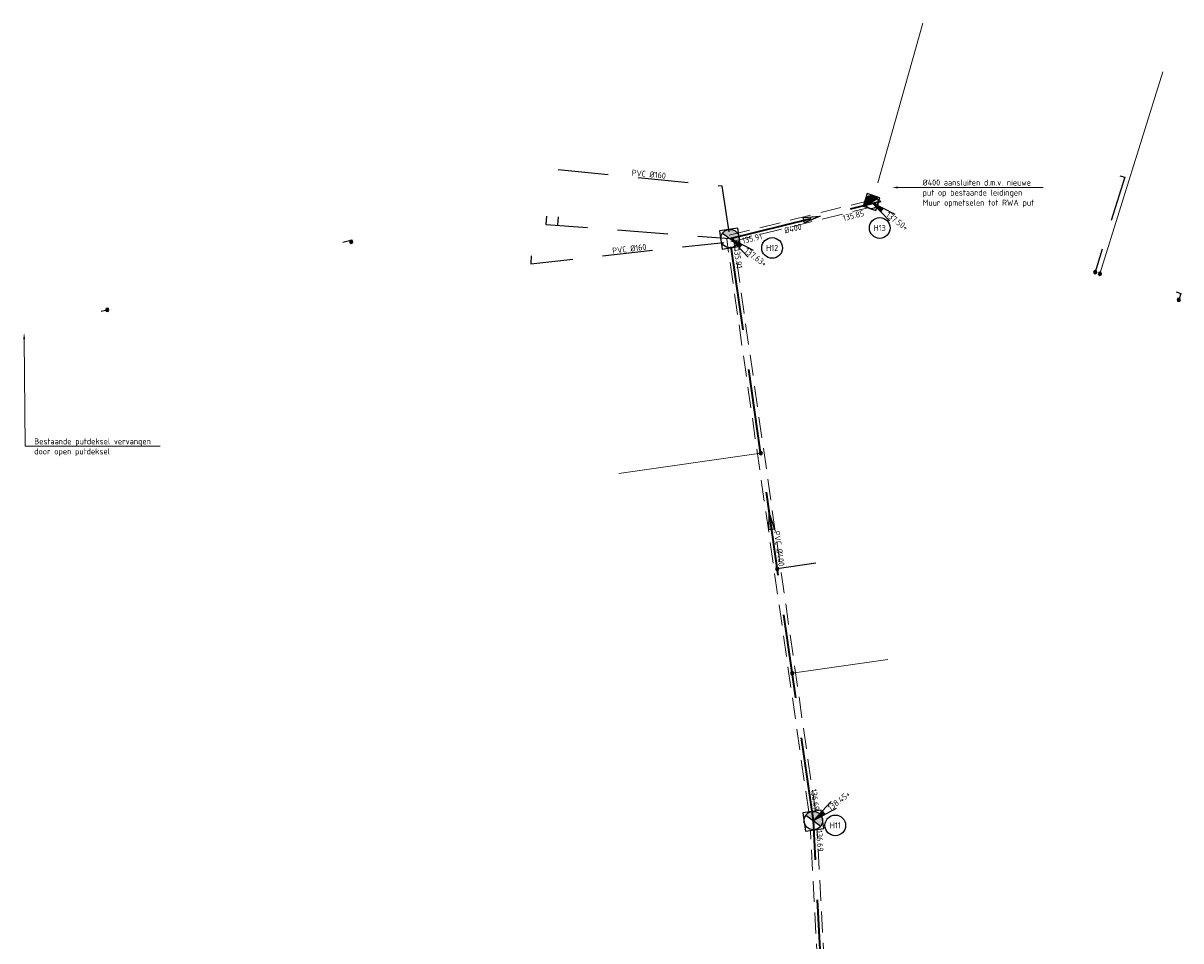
# Model space of a CAD drawing. Header units: metres. Extents: x 191795 to 192584, y 309727 to 309939.
# Tile 9 of 14: x 192010 to 192079, y 309782 to 309836. Entities that reach past the tile are written whole.
import ezdxf
from ezdxf import colors
from ezdxf.entities.mleader import LeaderData, LeaderLine
from ezdxf.enums import TextEntityAlignment as Align
from ezdxf.math import Vec2, Vec3

# ---------------------------------------------------------------- set-up
doc = ezdxf.new("R2010")
doc.units = ezdxf.units.M
for name, pattern in [('DASHED2', [0.375, 0.25, -0.125]), ('RI-HWA-SO', [7.4, 5, -2.4]), ('RI-HWA_AANSLUITLEIDING-SO', [4.8, 3, -1.8])]:
    doc.linetypes.add(name, pattern=pattern)
for name, color, linetype, lineweight in [('B-WE-RI-HWA_PERCEELAANSLUITLEIDING-O', 150, 'Continuous', 18), ('N-WE-RI-HWA-T18', 7, 'Continuous', 18), ('N-WE-RI-HWA_BOB-T18', 7, 'Continuous', 18), ('N-WE-RI-HWA_HULPSTUK-S-200', 150, 'Continuous', 25), ('N-WE-RI-HWA_KOLKAANSLUITLEIDING-G', 150, 'RI-HWA_AANSLUITLEIDING-SO', 25), ('N-WE-RI-HWA_KOLKAANSLUITLEIDING_PVC-T18', 7, 'Continuous', 18), ('N-WE-RI-HWA_PUTDEKSELNIVEAU-S-200', 7, 'Continuous', 25), ('N-WE-RI-HWA_PUTNUMMER-S-200', 7, 'Continuous', 25), ('N-WE-RI-HWA_RIOOLLEIDING-PVC-DIKTE-G', 150, 'DASHED2', 9), ('N-WE-RI-HWA_RIOOLLEIDING_PVC-G', 150, 'RI-HWA-SO', 35), ('N-WE-RI-HWA_RIOOLPUT_BETON-S-200', 150, 'Continuous', 25), ('N-WE-RI-HWA_STROMINGSRICHTING-S-200', 7, 'Continuous', 25), ('X-XX-AL-AANPIJLING-S', 6, 'Continuous', 5)]:
    doc.layers.add(name, color=color, linetype=linetype, lineweight=lineweight)
doc.styles.add('NLCS-ISO', font='NLCS-ISO.ttf')
doc.styles.add('NLCS-ISO-M200-T18', font='NLCS-ISO.ttf', dxfattribs={"height": 0.36})

# ---------------------------------------------------------------- blocks, each defined once
blk = doc.blocks.new('SRI-PUT_BETON-SO')
h = blk.add_hatch(color=256)
h.dxf.hatch_style = 1
h.paths.add_polyline_path([(1.41, 1.41, 0.668179), (-2, 0, 0.198912), (-1.41, -1.41)])
blk.add_line((-1.41, -1.41), (1.41, 1.41))
blk.add_lwpolyline([(-2, -2), (2, -2), (2, 2), (-2, 2)], close=True)
blk.add_circle((0, 0), 2)
blk = doc.blocks.new('SRI-STROOMRICHTING-SO')
blk.add_hatch(color=256).paths.add_polyline_path([(2.5, 0), (-2.5, -0.83), (-2.5, 0.83)])
at = {"flags": 128}
blk.add_lwpolyline([(2.5, 0), (-2.5, -0.83), (-2.5, 0.83)], close=True, dxfattribs=at)
blk = doc.blocks.new('SRI-HULP_INLAAT_160MM-SO')
h = blk.add_hatch(color=256)
h.dxf.hatch_style = 1
h.paths.add_polyline_path([(0, 0.71), (0, 0), (0.71, 0, 0.414214)])
h.paths.add_polyline_path([(0, 0), (-0.71, 0, 0.414214), (0, -0.71)])
for p, q in [((-0.71, 0), (0.71, 0)), ((0, 0.71), (0, -0.71))]:
    blk.add_line(p, q)
for radius in [1, 0.71]:
    blk.add_circle((0, 0), radius)
blk = doc.blocks.new('SRI-PUTNUMMER-SO')
blk.add_circle((0, 0), 3.09)
at = {"style": 'NLCS-ISO'}
blk.add_attdef('PUTNR', text='', height=1.8, dxfattribs=at).set_placement((0, 0), align=Align.MIDDLE_CENTER)
blk = doc.blocks.new('SRI-PUTDEKSELHOOGTE-SO')
h = blk.add_hatch(color=256)
h.dxf.hatch_style = 1
h.paths.add_polyline_path([(3.02, 2.49), (0, 0), (3.66, 1.37)])
for p, q in [((0, 0), (6.04, 4.97)), ((0, 0), (7.32, 2.74)), ((3.02, 2.49), (3.66, 1.37))]:
    blk.add_line(p, q)
at = {"style": 'NLCS-ISO'}
blk.add_attdef('PUTHGT', text='', height=1.8, rotation=30, dxfattribs=at).set_placement((5.02, 2.93), align=Align.MIDDLE_LEFT)

msp = doc.modelspace()

# ---------------------------------------------------------------- linework, layer by layer
at = {"layer": 'B-WE-RI-HWA_PERCEELAANSLUITLEIDING-O', "flags": 128}
for points in [[(192063.481, 309836.48), (192060.789, 309826.946)], [(192074.061, 309821.527), (192077.806, 309833.575)], [(192045.331, 309809.606), (192053.805, 309810.82)], [(192061.396, 309798.491), (192055.687, 309797.674)]]:
    msp.add_lwpolyline(points, dxfattribs=at)
at = {"layer": 'N-WE-RI-HWA_KOLKAANSLUITLEIDING-G', "flags": 128}
for points in [[(192051.912, 309824.02), (192051.501, 309826.742), (192041.693, 309827.722), (192041.69, 309827.598)], [(192075.25, 309827.373), (192075.537, 309827.286), (192073.776, 309821.621)], [(192041.009, 309824.964), (192040.973, 309824.465), (192051.972, 309823.624)], [(192041.7, 309824.914), (192041.664, 309824.415)], [(192028.85, 309823.412), (192029.328, 309823.528), (192029.355, 309823.432)], [(192040.089, 309822.595), (192040.072, 309822.115), (192051.602, 309823.395)], [(192078.606, 309820.437), (192078.889, 309820.337), (192078.766, 309819.966)], [(192014.428, 309819.287), (192014.784, 309819.369)], [(192057.09, 309804.242), (192054.795, 309803.905)]]:
    msp.add_lwpolyline(points, dxfattribs=at)
at = {"layer": 'N-WE-RI-HWA_RIOOLLEIDING-PVC-DIKTE-G', "ltscale": 5}
for p, q in [((192051.924, 309823.818), (192060.004, 309825.82)), ((192052.02, 309823.43), (192060.197, 309825.456)), ((192057.065, 309789.457), (192052.17, 309823.653)), ((192056.67, 309789.397), (192051.774, 309823.596)), ((192059.945, 309735.403), (192057.173, 309788.361)), ((192059.548, 309735.343), (192056.776, 309788.301))]:
    msp.add_line(p, q, dxfattribs=at)
at = {"layer": 'N-WE-RI-HWA_RIOOLLEIDING_PVC-G'}
for p, q in [((192051.972, 309823.624), (192060.998, 309825.861)), ((192056.946, 309788.883), (192051.972, 309823.624)), ((192059.775, 309734.821), (192056.946, 309788.883))]:
    msp.add_line(p, q, dxfattribs=at)

# ---------------------------------------------------------------- block references
at = {"layer": 'N-WE-RI-HWA_HULPSTUK-S-200', "xscale": -0.1, "yscale": 0.1, "zscale": 0.1}
for p, rotation in [((192029.355, 309823.432), 15.96983221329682), ((192073.776, 309821.621), 15.96983221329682), ((192074.061, 309821.527), 15.96983221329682), ((192014.784, 309819.369), 17.12054735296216), ((192078.766, 309819.966), 15.96983221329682), ((192053.805, 309810.82), 15.96983221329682), ((192054.795, 309803.905), 15.96983221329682), ((192055.687, 309797.674), 15.96983221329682)]:
    msp.add_blockref('SRI-HULP_INLAAT_160MM-SO', p, dxfattribs=dict(at, rotation=rotation))
at = {"layer": 'N-WE-RI-HWA_PUTDEKSELNIVEAU-S-200', "xscale": 0.2, "yscale": 0.2, "zscale": 0.2}
for p, rotation, values in [((192060.419, 309825.805), 293.1181765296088, {'PUTHGT': '137.50+'}), ((192051.974, 309823.653), 293.1181765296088, {'PUTHGT': '137.63+'}), ((192056.946, 309788.883), 7.569188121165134, {'PUTHGT': '138.45+'})]:
    msp.add_blockref('SRI-PUTDEKSELHOOGTE-SO', p, dxfattribs=dict(at, rotation=rotation)).add_auto_attribs(values)
at = {"layer": 'N-WE-RI-HWA_PUTNUMMER-S-200', "xscale": 0.2, "yscale": 0.2, "zscale": 0.2}
for p, values in [((192060.909, 309824.255), {'PUTNR': 'H13'}), ((192054.485, 309823.062), {'PUTNR': 'H12'}), ((192058.257, 309788.599), {'PUTNR': 'H11'})]:
    msp.add_blockref('SRI-PUTNUMMER-SO', p, dxfattribs=at).add_auto_attribs(values)
at = {"layer": 'N-WE-RI-HWA_RIOOLPUT_BETON-S-200'}
for p, xscale, yscale, zscale, rotation in [((192060.419, 309825.805), 0.2, 0.2, 0.4499999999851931, 342.0491010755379), ((192051.972, 309823.624), 0.275, 0.275, 0.275, 278.5813803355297), ((192056.946, 309788.883), 0.275, 0.275, 0.275, 278.5813803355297)]:
    msp.add_blockref('SRI-PUT_BETON-SO', p, dxfattribs=dict(at, xscale=xscale, yscale=yscale, zscale=zscale, rotation=rotation))
at = {"layer": 'N-WE-RI-HWA_STROMINGSRICHTING-S-200', "xscale": 0.2000000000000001, "yscale": 0.2000000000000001, "zscale": 0.2000000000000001}
for p, rotation in [((192056.867, 309824.837), 13.91639724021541), ((192054.388, 309806.748), 98.14714719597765)]:
    msp.add_blockref('SRI-STROOMRICHTING-SO', p, dxfattribs=dict(at, rotation=rotation))

# ---------------------------------------------------------------- texts
at = {"layer": 'N-WE-RI-HWA-T18', "char_height": 0.36, "attachment_point": 1, "style": 'NLCS-ISO-M200-T18'}
for s, insert, rotation in [('Ø400', (192055.175, 309824.266), 13.9164), ('PVC Ø400', (192054.931, 309806.197), 278.14715)]:
    msp.add_mtext_dynamic_manual_height_columns(s, width=2.68793, gutter_width=1.8, heights=[0], dxfattribs=dict(at, insert=insert, rotation=rotation))
at = {"layer": 'N-WE-RI-HWA_BOB-T18', "char_height": 0.36, "attachment_point": 1, "style": 'NLCS-ISO-M200-T18'}
for s, insert, rotation in [('135.85', (192058.667, 309825.009), 14.28166), ('135.91', (192052.658, 309823.651), 14.28166), ('135.91', (192052.544, 309823.064), 278.32757), ('136.69', (192057.14, 309790.791), 278.32757), ('136.69', (192057.478, 309788.327), 273.40253)]:
    msp.add_mtext_dynamic_manual_height_columns(s, width=2.20709, gutter_width=1.8, heights=[0], dxfattribs=dict(at, insert=insert, rotation=rotation))
at = {"layer": 'N-WE-RI-HWA_KOLKAANSLUITLEIDING_PVC-T18', "char_height": 0.36, "attachment_point": 1, "style": 'NLCS-ISO-M200-T18'}
for insert, rotation in [((192046.115, 309827.738), 354.84079), ((192044.92, 309823.071), 6.82861)]:
    msp.add_mtext_dynamic_manual_height_columns('PVC Ø160', width=3.13099, gutter_width=1.8, heights=[0], dxfattribs=dict(at, insert=insert, rotation=rotation))

# ---------------------------------------------------------------- leaders
at = {"layer": 'N-WE-RI-HWA-T18'}
ml = msp.add_multileader_mtext('Standard', dxfattribs=at)
ml.set_content('Ø400 aansluiten d.m.v. nieuwe \\Pput op bestaande leidingen\\PMuur opmetselen tot RWA put', color=256, style='NLCS-ISO-M200-T18')
ml.set_leader_properties(color=6, linetype='ByLayer', lineweight=-1)
ml.build(insert=Vec2(0, 0))
ml.multileader.update_dxf_attribs({"text_left_attachment_type": 6, "text_right_attachment_type": 6, "dogleg_length": 0.36, "arrow_head_size": 0.36})
ctx = ml.context
ctx.base_point, ctx.char_height, ctx.arrow_head_size, ctx.landing_gap_size, ctx.plane_origin = Vec3(192063.292, 309826.679), 0.36, 0.36, 0.18, Vec3(192061.614, 309826.769)
ctx.left_attachment, ctx.right_attachment = 6, 6
notes = []
notes.append((ctx, [(1, (1, 1, 0), (192062.932, 309826.679), (1, 0), 0.36, [(0, [(192061.645, 309826.669)], 0, [])])]))
ctx.mtext.insert, ctx.mtext.flow_direction = Vec3(192063.472, 309827.147), 5
at = {"layer": 'X-XX-AL-AANPIJLING-S', "color": 0}
ml = msp.add_multileader_mtext('Standard', dxfattribs=at)
ml.set_content('Bestaande putdeksel vervangen \\Pdoor open putdeksel', style='NLCS-ISO')
ml.set_leader_properties(color=6, linetype='ByLayer', lineweight=-1)
ml.build(insert=Vec2(0, 0))
ml.multileader.update_dxf_attribs({"text_left_attachment_type": 6, "text_right_attachment_type": 6, "dogleg_length": 0.36, "arrow_head_size": 0.36})
ctx = ml.context
ctx.base_point, ctx.char_height, ctx.arrow_head_size, ctx.landing_gap_size, ctx.plane_origin = Vec3(192010.244, 309811.233), 0.36, 0.36, 0.18, Vec3(192008.781, 309826.892)
ctx.left_attachment, ctx.right_attachment = 6, 6
notes.append((ctx, [(1, (1, 1, 0), (192009.884, 309811.233), (1, 0), 0.36, [(0, [(192009.819, 309817.979)], 0, [])])]))
ctx.mtext.insert, ctx.mtext.flow_direction = Vec3(192010.424, 309811.701), 5
for ctx, leaders in notes:
    for number, flags, end, landing, length, lines in leaders:
        leader = LeaderData()
        leader.index, (leader.has_last_leader_line, leader.has_dogleg_vector, leader.attachment_direction) = number, flags
        leader.last_leader_point, leader.dogleg_vector, leader.dogleg_length = Vec3(end), Vec3(landing), length
        for number, points, colour, breaks in lines:
            line = LeaderLine()
            line.index, line.vertices, line.color, line.breaks = number, Vec3.list(points), colors.encode_raw_color(colour), breaks
            leader.lines.append(line)
        ctx.leaders.append(leader)

doc.saveas('drawing.dxf')
